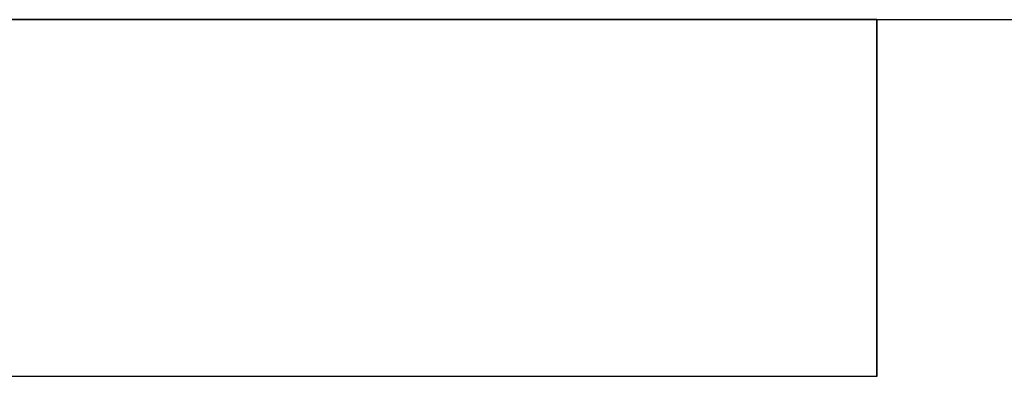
# Model space of a CAD drawing. Header units: millimetres. Extents: x 8 to 418, y 1 to 292.
# Tile 6 of 9: x 56 to 95, y 278 to 292. Entities that reach past the tile are written whole.
import ezdxf

# ---------------------------------------------------------------- set-up
doc = ezdxf.new("R2010")
doc.units = ezdxf.units.MM

msp = doc.modelspace()

# ---------------------------------------------------------------- linework, layer by layer
at = {"color": 7, "linetype": 'Continuous', "lineweight": 25}
for p, q in [((20, 292), (415, 292)), ((90, 292), (20, 292)), ((90, 292), (20, 292)), ((90, 292), (90, 278)), ((90, 278), (90, 292)), ((90, 278), (20, 278))]:
    msp.add_line(p, q, dxfattribs=at)

doc.saveas('drawing.dxf')
